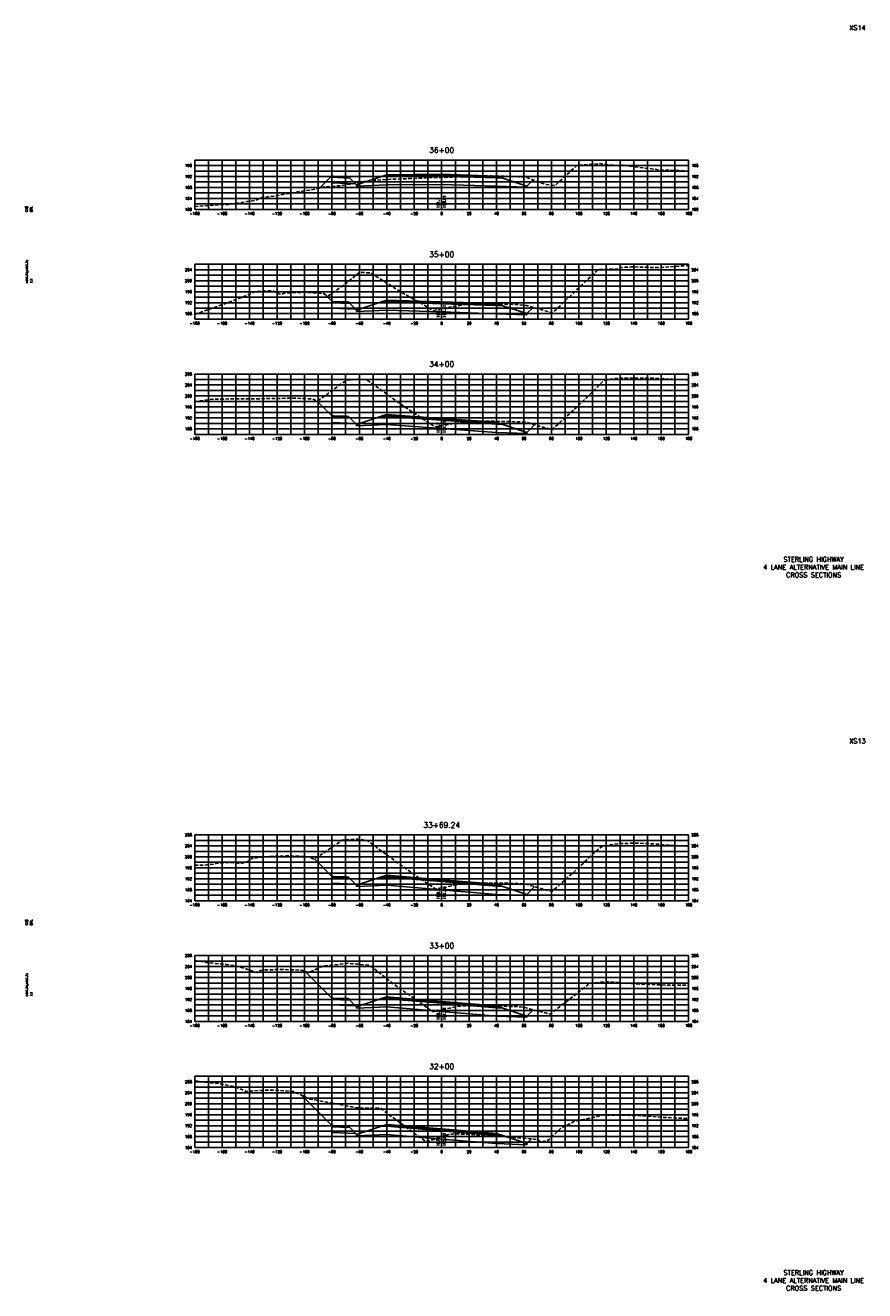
# Model space of a CAD drawing. Extents: x 37 to 9410, y 16 to 8218.
# Tile 37 of 110: x 37 to 648, y 6256 to 7178. Entities that reach past the tile are written whole.
import ezdxf
from ezdxf.enums import TextEntityAlignment as Align

# ---------------------------------------------------------------- set-up
doc = ezdxf.new("R2010")
doc.units = 0
doc.header["$LTSCALE"] = 20
doc.header["$MEASUREMENT"] = 0
doc.linetypes.add('HIDDEN_050%', pattern=[0.1875, 0.125, -0.0625])
for name, color, linetype in [('S-AT-TXT175', 6, 'Continuous'), ('S-AT-TXT80', 1, 'Continuous'), ('XDATUM', 3, 'Continuous'), ('XEG', 1, 'HIDDEN_050%'), ('XFG', 2, 'Continuous'), ('XGRID', 251, 'Continuous'), ('XGRIDT', 2, 'Continuous'), ('XREF-BORDER', 7, 'Continuous')]:
    doc.layers.add(name, color=color, linetype=linetype)
doc.styles.add('L100', font='simplex.shx', dxfattribs={"height": 2})
doc.styles.add('L175', font='ROMANSM.shx', dxfattribs={"height": 3.5})
doc.styles.add('L80', font='ROMANSM.shx', dxfattribs={"height": 1.6})

# ---------------------------------------------------------------- blocks, each defined once
blk = doc.blocks.new('03025_00_att1')
at = {"layer": 'S-AT-TXT175', "style": 'L175'}
for tag, p in [('NUM', (32.402, 20.822)), ('LINE1', (30.64, 1.444)), ('LINE2', (30.64, 1.161)), ('LINE3', (30.64, 0.877))]:
    blk.add_attdef(tag, text='', height=0.175, dxfattribs=at).set_placement(p, align=Align.CENTER)
at = {"layer": 'S-AT-TXT80', "style": 'L80'}
for tag, p in [('DESIGNED', (2.094, 14.201)), ('CHECKED', (2.265, 14.201)), ('DRAFTED', (2.436, 14.201)), ('PCTB', (2.094, 11.605)), ('PSCALE', (2.265, 11.605)), ('PVIEW', (2.436, 11.605))]:
    blk.add_attdef(tag, p, '', height=0.08, rotation=90, dxfattribs=at)

msp = doc.modelspace()

# ---------------------------------------------------------------- linework, layer by layer
at = {"layer": 'XDATUM', "flags": 128}
for points in [[(251.29, 7059.68), (260, 7068.4), (260, 7063.4), (277.21, 7062.71), (278, 7061.92), (278, 7061.03), (300, 7061.91), (340, 7062.27), (380, 7060.99), (402, 7060.11), (402, 7061), (406.57, 7065.57)], [(254.99, 6982.01), (260, 6977), (260, 6972), (277.21, 6971.31), (278, 6970.52), (278, 6969.63), (300, 6970.51), (340, 6969.27), (380, 6967.99), (402, 6967.11), (402, 6968), (406.57, 6972.57)], [(249.05, 6904.55), (260, 6893.6), (260, 6888.6), (277.21, 6887.91), (278, 6887.12), (278, 6886.23), (300, 6887.11), (340, 6884.27), (380, 6881.44), (402, 6880.56), (402, 6881.44), (407.59, 6887.04)], [(247.34, 6570.44), (260, 6557.78), (260, 6552.78), (277.21, 6552.09), (278, 6551.3), (278, 6550.41), (300, 6551.29), (340, 6547.97), (380, 6544.64), (402, 6543.76), (402, 6544.64), (407.64, 6550.29)], [(240.82, 6488.27), (260, 6469.09), (260, 6464.09), (277.21, 6463.4), (278, 6462.61), (278, 6461.72), (300, 6462.6), (340, 6459.27), (380, 6455.94), (402, 6455.06), (402, 6455.95), (406.6, 6460.55)], [(237.8, 6398.28), (260, 6376.08), (260, 6371.08), (277.21, 6370.4), (278, 6369.6), (278, 6368.72), (300, 6369.6), (340, 6366.27), (380, 6362.94), (402, 6362.06), (402, 6362.95), (405.49, 6366.44)]]:
    msp.add_lwpolyline(points, dxfattribs=at)
at = {"layer": 'XEG', "flags": 128}
for points in [[(160, 7046.12), (185.2, 7047.72), (204.49, 7050.66), (207.05, 7051.93), (208.95, 7052.68), (217.44, 7053.69), (226.76, 7055.27), (237.7, 7057.16), (248.12, 7058.77), (253.06, 7060.2), (267.51, 7061.4), (277.74, 7063.34), (288.81, 7065.2), (304.98, 7066.1), (308.06, 7066.14), (316.53, 7066.5), (326.36, 7066.86), (327.51, 7066.98), (328.51, 7067.13), (340, 7067.35), (342.97, 7067.41), (349.47, 7067.58), (356.65, 7067.75), (362.46, 7067.95), (364.33, 7068.02), (373.23, 7068.29), (376.45, 7068.4), (387.27, 7068.12), (388.6, 7068.1), (393.19, 7067.95), (396.33, 7067.83), (398.66, 7067.7), (402.11, 7067.24), (403.21, 7066.87), (411.75, 7063.56), (415.92, 7062.13), (422.01, 7061.42), (422.6, 7061.37), (437.05, 7074.65), (438.88, 7076.26), (449.05, 7076.89), (455.84, 7077.39), (457.49, 7077.1), (470.41, 7075.46), (471.06, 7076.32), (499.42, 7072.78), (513.48, 7072.24), (520, 7071.89)], [(160, 6967.46), (173.29, 6972.19), (187.82, 6977.31), (189.41, 6978.02), (191.68, 6978.76), (203.69, 6983.93), (205.96, 6984.07), (216.31, 6984.8), (219.55, 6983.34), (221.7, 6982.27), (223.3, 6982.42), (224.26, 6982.52), (225.14, 6983.04), (225.7, 6983.2), (231.11, 6983.25), (239.38, 6983.62), (245.53, 6983.14), (253.8, 6982.63), (254.43, 6982.34), (255.5, 6981.71), (256.4, 6981.42), (257.54, 6981.06), (269.87, 6989.71), (279.97, 6998.11), (288.24, 6997.66), (288.31, 6997.67), (288.33, 6997.67), (288.41, 6997.62), (309.45, 6984.32), (309.5, 6984.29), (334.04, 6970.32), (340, 6971.48), (350.11, 6973.45), (351.02, 6973.64), (351.38, 6973.69), (356.56, 6974.59), (357, 6974.62), (363.7, 6974.97), (364.48, 6974.99), (376.33, 6975.3), (377.28, 6975.27), (388.35, 6974.97), (389, 6974.94), (396.43, 6974.59), (396.84, 6974.57), (400.9, 6974.17), (419.76, 6968.87), (420.81, 6968.59), (436.29, 6983.25), (437.98, 6985.01), (452.31, 6998.51), (453.85, 7000.07), (468.55, 7000.64), (469.94, 7001), (470.14, 7001.61), (478.46, 7002.1), (497.65, 7001.61), (520, 7003.15)], [(160, 6903.93), (173.14, 6905.72), (187.65, 6905.81), (190.25, 6905.82), (200, 6905.93), (202.15, 6905.94), (205.49, 6905.98), (218.01, 6906.14), (222.5, 6906.24), (231.45, 6906.49), (234.58, 6906.34), (245.65, 6905.89), (245.99, 6905.7), (247.32, 6905.07), (247.69, 6904.91), (249.57, 6904.41), (253.42, 6907.04), (270.72, 6919.55), (273.29, 6919.76), (279.15, 6920.17), (282.59, 6920.01), (284.71, 6919.83), (285.33, 6919.86), (288.05, 6917.98), (309.53, 6902.47), (333.46, 6886.49), (335.12, 6885.44), (335.97, 6885.63), (340, 6886.34), (350.58, 6888.2), (356.17, 6889.17), (356.68, 6889.24), (363.07, 6889.34), (363.62, 6889.37), (375.47, 6889.6), (376.29, 6889.62), (377.06, 6889.6), (387.98, 6889.3), (395.78, 6889.23), (396.29, 6889.22), (400.61, 6888.94), (400.88, 6888.92), (402.18, 6888.57), (420.52, 6883.37), (422.08, 6884.99), (439.82, 6901.07), (442.49, 6903.79), (458.1, 6919.11), (460.67, 6919.83), (461.41, 6919.94), (468.31, 6921), (481.29, 6921.01), (494.3, 6921.04), (508.1, 6920.13), (520, 6919.7)], [(160, 6565.85), (166.11, 6565.89), (173.95, 6566.75), (175.57, 6567.24), (179.02, 6567.73), (187.4, 6567.82), (193.43, 6567.09), (195.8, 6567.73), (198.09, 6568.13), (201.35, 6570.71), (203.92, 6571.11), (207.52, 6571.68), (208.69, 6571.81), (210.14, 6571.75), (210.55, 6572.05), (215.55, 6572.37), (224.75, 6572.59), (229.5, 6572.76), (230.91, 6572.68), (243.35, 6572.11), (243.55, 6571.97), (245.14, 6571.08), (245.36, 6571.04), (247.11, 6570.29), (248.89, 6571.42), (267.58, 6584.17), (268.63, 6584.32), (277.95, 6585.02), (280.31, 6584.69), (285.82, 6583.88), (292.56, 6578.9), (305.33, 6569.64), (322.93, 6557.08), (335.57, 6548.6), (340, 6549.38), (343.28, 6549.97), (350.48, 6551.55), (353.54, 6552.1), (356.59, 6552.63), (360.27, 6552.7), (363.74, 6552.75), (374.56, 6552.9), (375.78, 6552.92), (376.99, 6552.89), (388.04, 6552.69), (392.04, 6552.66), (396.26, 6552.57), (398.44, 6552.43), (401, 6552.17), (410.46, 6549.49), (420.43, 6546.7), (430.85, 6555.98), (439.74, 6564.02), (449.58, 6573.6), (456.68, 6579.47), (463.06, 6580.75), (468.61, 6581.6), (483.14, 6582.03), (490.09, 6581.68), (520, 6579.7)], [(160, 6496.46), (170.23, 6494.72), (183.69, 6493.42), (188.3, 6492.85), (195.88, 6490.9), (198.11, 6490.19), (205.01, 6487.57), (205.21, 6487.48), (207.57, 6488.78), (207.9, 6489.05), (207.95, 6489.06), (210.35, 6489.54), (210.41, 6489.54), (210.64, 6489.55), (224.68, 6489.91), (237.71, 6489.32), (238.73, 6489.24), (240.33, 6488.5), (240.43, 6488.39), (240.58, 6488.35), (242.65, 6487.66), (242.95, 6487.69), (253.81, 6492.4), (255.43, 6492.46), (271.64, 6494.5), (271.75, 6494.49), (287.75, 6492.86), (301.14, 6482.22), (304.8, 6479.48), (313.35, 6473.39), (333.39, 6459.06), (340, 6460.47), (346.02, 6461.76), (349.72, 6462.57), (351.32, 6462.86), (355.47, 6463.46), (360.94, 6463.47), (362.92, 6463.5), (371.95, 6463.38), (375.26, 6463.45), (378.41, 6463.37), (387.22, 6463.09), (392.97, 6462.82), (395.22, 6462.78), (399.21, 6462.36), (400.57, 6462.22), (406.14, 6460.67), (419.12, 6457.42), (443.95, 6476.57), (447.68, 6479.68), (449.77, 6479.91), (460.37, 6481.09), (460.47, 6481.1), (460.48, 6481.1), (460.5, 6481.1), (460.72, 6481.08), (477.52, 6479.57), (507.01, 6478.38), (511.05, 6478.53), (520, 6478.27)], [(160, 6408.65), (174.53, 6406.98), (176.46, 6406.96), (188.63, 6404.65), (190.55, 6403.94), (192.65, 6402.95), (197.77, 6400.77), (198.29, 6400.98), (200.99, 6401.15), (201.31, 6401.24), (203.54, 6401.48), (215.16, 6401.93), (217.87, 6402), (229.48, 6401.17), (232.07, 6401), (233.71, 6400.01), (234.01, 6399.78), (235.87, 6399.26), (243.23, 6395.53), (247.77, 6394.81), (278.61, 6388.99), (284.43, 6388.73), (295.61, 6388.87), (302.06, 6383.47), (307.61, 6379.8), (315.67, 6373.66), (328.66, 6364.38), (336.73, 6366.76), (340, 6367.84), (345.04, 6369.5), (347.95, 6369.9), (350.61, 6370.13), (354.29, 6369.88), (358.23, 6369.8), (364.06, 6369.4), (370.35, 6369.13), (376.11, 6368.69), (382.52, 6368.25), (388.22, 6367.79), (389.78, 6367.58), (395.73, 6367.1), (396.77, 6367.04), (398.97, 6366.92), (405.42, 6366.44), (407.68, 6366.28), (410.15, 6365.51), (410.68, 6365.27), (411.2, 6364.67), (413.78, 6364.22), (414.68, 6364.78), (416.58, 6364.33), (416.81, 6364.65), (424.26, 6371.64), (424.96, 6372.35), (426.72, 6374.03), (437.27, 6379.44), (450.52, 6381.98), (453.17, 6382.76), (458.31, 6383.8), (474.36, 6383.61), (481.97, 6383.36), (501.89, 6382.07), (520, 6381.14)]]:
    msp.add_lwpolyline(points, dxfattribs=at)
at = {"layer": 'XFG', "flags": 128}
for points in [[(260, 7068.4), (260, 7068.4), (251.29, 7059.68)], [(260, 7068.4), (260, 7067.4), (273.04, 7066.87), (272, 7067.92), (271, 7067.96), (271, 7067.62), (261, 7068.02), (261, 7068.36), (260, 7068.4)], [(260, 7067.4), (260, 7063.4), (277.21, 7062.71), (273.04, 7066.87), (260, 7067.4)], [(261, 7068.36), (261, 7068.02), (271, 7067.62), (271, 7067.96), (261, 7068.36)], [(340, 7068.27), (300, 7067.91), (295.43, 7067.73), (278, 7061.92), (278, 7061.03), (300, 7061.91), (340, 7062.27)], [(340, 7068.61), (300, 7068.25), (300, 7069.25), (295.43, 7067.73), (300, 7067.91), (340, 7068.27)], [(340, 7069.61), (300, 7069.25), (300, 7068.91), (340, 7069.27)], [(340, 7069.27), (300, 7068.91), (300, 7068.25), (340, 7068.61)], [(340, 7069.61), (380, 7068.33), (380, 7067.99), (340, 7069.27)], [(340, 7069.27), (380, 7067.99), (380, 7067.33), (340, 7068.61)], [(340, 7068.61), (380, 7067.33), (380, 7068.33), (384.57, 7066.81), (380, 7066.99), (340, 7068.27)], [(340, 7068.27), (380, 7066.99), (384.57, 7066.81), (402, 7061), (402, 7060.11), (380, 7060.99), (340, 7062.27)], [(278, 7061.92), (277.21, 7062.71)], [(402, 7061), (402, 7061), (406.57, 7065.57)], [(260, 6977), (260, 6977), (254.99, 6982.01)], [(260, 6977), (260, 6976), (273.04, 6975.47), (272, 6976.52), (271, 6976.56), (271, 6976.22), (261, 6976.62), (261, 6976.96), (260, 6977)], [(260, 6976), (260, 6972), (277.21, 6971.31), (273.04, 6975.47), (260, 6976)], [(261, 6976.96), (261, 6976.62), (271, 6976.22), (271, 6976.56), (261, 6976.96)], [(340, 6975.27), (300, 6976.51), (295.43, 6976.33), (278, 6970.52), (278, 6969.63), (300, 6970.51), (340, 6969.27)], [(340, 6975.61), (300, 6976.85), (300, 6977.85), (295.43, 6976.33), (300, 6976.51), (340, 6975.27)], [(340, 6976.61), (300, 6977.85), (300, 6977.51), (340, 6976.27)], [(340, 6976.27), (300, 6977.51), (300, 6976.85), (340, 6975.61)], [(340, 6976.61), (380, 6975.33), (380, 6974.99), (340, 6976.27)], [(340, 6976.27), (380, 6974.99), (380, 6974.33), (340, 6975.61)], [(340, 6975.61), (380, 6974.33), (380, 6975.33), (384.57, 6973.81), (380, 6973.99), (340, 6975.27)], [(340, 6975.27), (380, 6973.99), (384.57, 6973.81), (402, 6968), (402, 6967.11), (380, 6967.99), (340, 6969.27)], [(278, 6970.52), (277.21, 6971.31)], [(402, 6968), (402, 6968), (406.57, 6972.57)], [(260, 6893.6), (260, 6893.6), (249.05, 6904.55)], [(260, 6893.6), (260, 6892.6), (273.04, 6892.07), (272, 6893.12), (271, 6893.16), (271, 6892.82), (261, 6893.22), (261, 6893.56), (260, 6893.6)], [(260, 6892.6), (260, 6888.6), (277.21, 6887.91), (273.04, 6892.07), (260, 6892.6)], [(261, 6893.56), (261, 6893.22), (271, 6892.82), (271, 6893.16), (261, 6893.56)], [(340, 6890.27), (300, 6893.11), (295.43, 6892.93), (278, 6887.12), (278, 6886.23), (300, 6887.11), (340, 6884.27)], [(340, 6890.61), (300, 6893.45), (300, 6894.45), (295.43, 6892.93), (300, 6893.11), (340, 6890.27)], [(340, 6891.61), (300, 6894.45), (300, 6894.11), (340, 6891.27)], [(340, 6891.27), (300, 6894.11), (300, 6893.45), (340, 6890.61)], [(340, 6891.61), (380, 6888.78), (380, 6888.44), (340, 6891.27)], [(340, 6891.27), (380, 6888.44), (380, 6887.78), (340, 6890.61)], [(278, 6887.12), (277.21, 6887.91)], [(340, 6890.61), (380, 6887.78), (380, 6888.78), (384.57, 6887.25), (380, 6887.44), (340, 6890.27)], [(340, 6890.27), (380, 6887.44), (384.57, 6887.25), (402, 6881.44), (402, 6880.56), (380, 6881.44), (340, 6884.27)], [(402, 6881.44), (402, 6881.44), (407.59, 6887.04)], [(260, 6557.78), (260, 6557.78), (247.34, 6570.44)], [(260, 6557.78), (260, 6556.78), (273.04, 6556.26), (272, 6557.3), (271, 6557.34), (271, 6557), (261, 6557.4), (261, 6557.74), (260, 6557.78)], [(260, 6556.78), (260, 6552.78), (277.21, 6552.09), (273.04, 6556.26), (260, 6556.78)], [(261, 6557.74), (261, 6557.4), (271, 6557), (271, 6557.34), (261, 6557.74)], [(278, 6551.3), (277.21, 6552.09)], [(340, 6553.97), (300, 6557.29), (295.43, 6557.11), (278, 6551.3), (278, 6550.41), (300, 6551.29), (340, 6547.97)], [(340, 6554.31), (300, 6557.63), (300, 6558.63), (295.43, 6557.11), (300, 6557.29), (340, 6553.97)], [(340, 6555.31), (300, 6558.63), (300, 6558.29), (340, 6554.97)], [(340, 6554.97), (300, 6558.29), (300, 6557.63), (340, 6554.31)], [(340, 6555.31), (380, 6551.98), (380, 6551.64), (340, 6554.97)], [(340, 6554.97), (380, 6551.64), (380, 6550.98), (340, 6554.31)], [(340, 6554.31), (380, 6550.98), (380, 6551.98), (384.57, 6550.45), (380, 6550.64), (340, 6553.97)], [(340, 6553.97), (380, 6550.64), (384.57, 6550.45), (402, 6544.64), (402, 6543.76), (380, 6544.64), (340, 6547.97)], [(402, 6544.64), (402, 6544.64), (407.64, 6550.29)], [(260, 6469.09), (260, 6469.09), (240.82, 6488.27)], [(260, 6469.09), (260, 6468.09), (273.04, 6467.57), (272, 6468.61), (271, 6468.65), (271, 6468.31), (261, 6468.71), (261, 6469.05), (260, 6469.09)], [(260, 6468.09), (260, 6464.09), (277.21, 6463.4), (273.04, 6467.57), (260, 6468.09)], [(261, 6469.05), (261, 6468.71), (271, 6468.31), (271, 6468.65), (261, 6469.05)], [(340, 6465.27), (300, 6468.6), (295.43, 6468.42), (278, 6462.61), (278, 6461.72), (300, 6462.6), (340, 6459.27)], [(340, 6465.61), (300, 6468.94), (300, 6469.94), (295.43, 6468.42), (300, 6468.6), (340, 6465.27)], [(340, 6466.61), (300, 6469.94), (300, 6469.6), (340, 6466.27)], [(340, 6466.27), (300, 6469.6), (300, 6468.94), (340, 6465.61)], [(278, 6462.61), (277.21, 6463.4)], [(340, 6466.61), (380, 6463.28), (380, 6462.94), (340, 6466.27)], [(340, 6466.27), (380, 6462.94), (380, 6462.28), (340, 6465.61)], [(340, 6465.61), (380, 6462.28), (380, 6463.28), (384.57, 6461.76), (380, 6461.94), (340, 6465.27)], [(340, 6465.27), (380, 6461.94), (384.57, 6461.76), (402, 6455.95), (402, 6455.06), (380, 6455.94), (340, 6459.27)], [(402, 6455.95), (402, 6455.95), (406.6, 6460.55)], [(260, 6376.08), (260, 6376.08), (237.8, 6398.28)], [(260, 6376.08), (260, 6375.08), (273.04, 6374.56), (272, 6375.6), (271, 6375.64), (271, 6375.3), (261, 6375.7), (261, 6376.04), (260, 6376.08)], [(260, 6375.08), (260, 6371.08), (277.21, 6370.4), (273.04, 6374.56), (260, 6375.08)], [(261, 6376.04), (261, 6375.7), (271, 6375.3), (271, 6375.64), (261, 6376.04)], [(340, 6372.27), (300, 6375.6), (295.43, 6375.41), (278, 6369.6), (278, 6368.72), (300, 6369.6), (340, 6366.27)], [(340, 6372.61), (300, 6375.94), (300, 6376.94), (295.43, 6375.41), (300, 6375.6), (340, 6372.27)], [(340, 6373.61), (300, 6376.94), (300, 6376.6), (340, 6373.27)], [(340, 6373.27), (300, 6376.6), (300, 6375.94), (340, 6372.61)], [(278, 6369.6), (277.21, 6370.4)], [(340, 6373.61), (380, 6370.28), (380, 6369.94), (340, 6373.27)], [(340, 6373.27), (380, 6369.94), (380, 6369.28), (340, 6372.61)], [(340, 6372.61), (380, 6369.28), (380, 6370.28), (384.57, 6368.76), (380, 6368.94), (340, 6372.27)], [(340, 6372.27), (380, 6368.94), (384.57, 6368.76), (402, 6362.95), (402, 6362.06), (380, 6362.94), (340, 6366.27)], [(402, 6362.95), (402, 6362.95), (405.49, 6366.44)]]:
    msp.add_lwpolyline(points, dxfattribs=at)
at = {"layer": 'XGRID'}
for p, q in [((160, 7044), (160, 7080)), ((160, 7080), (520, 7080)), ((160, 7076), (520, 7076)), ((170, 7044), (170, 7080)), ((180, 7044), (180, 7080)), ((190, 7044), (190, 7080)), ((200, 7044), (200, 7080)), ((210, 7044), (210, 7080)), ((220, 7044), (220, 7080)), ((230, 7044), (230, 7080)), ((240, 7044), (240, 7080)), ((250, 7044), (250, 7080)), ((260, 7044), (260, 7080)), ((270, 7044), (270, 7080)), ((280, 7044), (280, 7080)), ((290, 7044), (290, 7080)), ((300, 7044), (300, 7080)), ((310, 7044), (310, 7080)), ((320, 7044), (320, 7080)), ((330, 7044), (330, 7080)), ((340, 7044), (340, 7080)), ((350, 7044), (350, 7080)), ((360, 7044), (360, 7080)), ((370, 7044), (370, 7080)), ((380, 7044), (380, 7080)), ((390, 7044), (390, 7080)), ((400, 7044), (400, 7080)), ((410, 7044), (410, 7080)), ((420, 7044), (420, 7080)), ((430, 7044), (430, 7080)), ((440, 7044), (440, 7080)), ((450, 7044), (450, 7080)), ((460, 7044), (460, 7080)), ((470, 7044), (470, 7080)), ((480, 7044), (480, 7080)), ((490, 7044), (490, 7080)), ((500, 7044), (500, 7080)), ((510, 7044), (510, 7080)), ((520, 7044), (520, 7080)), ((160, 7072), (520, 7072)), ((160, 7068), (520, 7068)), ((160, 7064), (520, 7064)), ((160, 7060), (520, 7060)), ((160, 7056), (520, 7056)), ((160, 7052), (520, 7052)), ((160, 7048), (520, 7048)), ((160, 7044), (520, 7044)), ((160, 6964), (160, 7004)), ((160, 7004), (520, 7004)), ((170, 6964), (170, 7004)), ((180, 6964), (180, 7004)), ((190, 6964), (190, 7004)), ((200, 6964), (200, 7004)), ((210, 6964), (210, 7004)), ((220, 6964), (220, 7004)), ((230, 6964), (230, 7004)), ((240, 6964), (240, 7004)), ((250, 6964), (250, 7004)), ((260, 6964), (260, 7004)), ((270, 6964), (270, 7004)), ((280, 6964), (280, 7004)), ((290, 6964), (290, 7004)), ((300, 6964), (300, 7004)), ((310, 6964), (310, 7004)), ((320, 6964), (320, 7004)), ((330, 6964), (330, 7004)), ((340, 6964), (340, 7004)), ((350, 6964), (350, 7004)), ((360, 6964), (360, 7004)), ((370, 6964), (370, 7004)), ((380, 6964), (380, 7004)), ((390, 6964), (390, 7004)), ((400, 6964), (400, 7004)), ((410, 6964), (410, 7004)), ((420, 6964), (420, 7004)), ((430, 6964), (430, 7004)), ((440, 6964), (440, 7004)), ((450, 6964), (450, 7004)), ((460, 6964), (460, 7004)), ((470, 6964), (470, 7004)), ((480, 6964), (480, 7004)), ((490, 6964), (490, 7004)), ((500, 6964), (500, 7004)), ((510, 6964), (510, 7004)), ((520, 6964), (520, 7004)), ((160, 7000), (520, 7000)), ((160, 6996), (520, 6996)), ((160, 6992), (520, 6992)), ((160, 6988), (520, 6988)), ((160, 6984), (520, 6984)), ((160, 6980), (520, 6980)), ((160, 6976), (520, 6976)), ((160, 6972), (520, 6972)), ((160, 6968), (520, 6968)), ((160, 6964), (520, 6964)), ((160, 6880), (160, 6924)), ((160, 6924), (520, 6924)), ((160, 6920), (520, 6920)), ((170, 6880), (170, 6924)), ((180, 6880), (180, 6924)), ((190, 6880), (190, 6924)), ((200, 6880), (200, 6924)), ((210, 6880), (210, 6924)), ((220, 6880), (220, 6924)), ((230, 6880), (230, 6924)), ((240, 6880), (240, 6924)), ((250, 6880), (250, 6924)), ((260, 6880), (260, 6924)), ((270, 6880), (270, 6924)), ((280, 6880), (280, 6924)), ((290, 6880), (290, 6924)), ((300, 6880), (300, 6924)), ((310, 6880), (310, 6924)), ((320, 6880), (320, 6924)), ((330, 6880), (330, 6924)), ((340, 6880), (340, 6924)), ((350, 6880), (350, 6924)), ((360, 6880), (360, 6924)), ((370, 6880), (370, 6924)), ((380, 6880), (380, 6924)), ((390, 6880), (390, 6924)), ((400, 6880), (400, 6924)), ((410, 6880), (410, 6924)), ((420, 6880), (420, 6924)), ((430, 6880), (430, 6924)), ((440, 6880), (440, 6924)), ((450, 6880), (450, 6924)), ((460, 6880), (460, 6924)), ((470, 6880), (470, 6924)), ((480, 6880), (480, 6924)), ((490, 6880), (490, 6924)), ((500, 6880), (500, 6924)), ((510, 6880), (510, 6924)), ((520, 6880), (520, 6924)), ((160, 6916), (520, 6916)), ((160, 6912), (520, 6912)), ((160, 6908), (520, 6908)), ((160, 6904), (520, 6904)), ((160, 6900), (520, 6900)), ((160, 6896), (520, 6896)), ((160, 6892), (520, 6892)), ((160, 6888), (520, 6888)), ((160, 6884), (520, 6884)), ((160, 6880), (520, 6880)), ((160, 6540), (160, 6588)), ((160, 6588), (520, 6588)), ((170, 6540), (170, 6588)), ((180, 6540), (180, 6588)), ((190, 6540), (190, 6588)), ((200, 6540), (200, 6588)), ((210, 6540), (210, 6588)), ((220, 6540), (220, 6588)), ((230, 6540), (230, 6588)), ((240, 6540), (240, 6588)), ((250, 6540), (250, 6588)), ((260, 6540), (260, 6588)), ((270, 6540), (270, 6588)), ((280, 6540), (280, 6588)), ((290, 6540), (290, 6588)), ((300, 6540), (300, 6588)), ((310, 6540), (310, 6588)), ((320, 6540), (320, 6588)), ((330, 6540), (330, 6588)), ((340, 6540), (340, 6588)), ((350, 6540), (350, 6588)), ((360, 6540), (360, 6588)), ((370, 6540), (370, 6588)), ((380, 6540), (380, 6588)), ((390, 6540), (390, 6588)), ((400, 6540), (400, 6588)), ((410, 6540), (410, 6588)), ((420, 6540), (420, 6588)), ((430, 6540), (430, 6588)), ((440, 6540), (440, 6588)), ((450, 6540), (450, 6588)), ((460, 6540), (460, 6588)), ((470, 6540), (470, 6588)), ((480, 6540), (480, 6588)), ((490, 6540), (490, 6588)), ((500, 6540), (500, 6588)), ((510, 6540), (510, 6588)), ((520, 6540), (520, 6588)), ((160, 6584), (520, 6584)), ((160, 6580), (520, 6580)), ((160, 6576), (520, 6576)), ((160, 6572), (520, 6572)), ((160, 6568), (520, 6568)), ((160, 6564), (520, 6564)), ((160, 6560), (520, 6560)), ((160, 6556), (520, 6556)), ((160, 6552), (520, 6552)), ((160, 6548), (520, 6548)), ((160, 6544), (520, 6544)), ((160, 6540), (520, 6540)), ((160, 6452), (160, 6500)), ((160, 6500), (520, 6500)), ((160, 6496), (520, 6496)), ((170, 6452), (170, 6500)), ((180, 6452), (180, 6500)), ((190, 6452), (190, 6500)), ((200, 6452), (200, 6500)), ((210, 6452), (210, 6500)), ((220, 6452), (220, 6500)), ((230, 6452), (230, 6500)), ((240, 6452), (240, 6500)), ((250, 6452), (250, 6500)), ((260, 6452), (260, 6500)), ((270, 6452), (270, 6500)), ((280, 6452), (280, 6500)), ((290, 6452), (290, 6500)), ((300, 6452), (300, 6500)), ((310, 6452), (310, 6500)), ((320, 6452), (320, 6500)), ((330, 6452), (330, 6500)), ((340, 6452), (340, 6500)), ((350, 6452), (350, 6500)), ((360, 6452), (360, 6500)), ((370, 6452), (370, 6500)), ((380, 6452), (380, 6500)), ((390, 6452), (390, 6500)), ((400, 6452), (400, 6500)), ((410, 6452), (410, 6500)), ((420, 6452), (420, 6500)), ((430, 6452), (430, 6500)), ((440, 6452), (440, 6500)), ((450, 6452), (450, 6500)), ((460, 6452), (460, 6500)), ((470, 6452), (470, 6500)), ((480, 6452), (480, 6500)), ((490, 6452), (490, 6500)), ((500, 6452), (500, 6500)), ((510, 6452), (510, 6500)), ((520, 6452), (520, 6500)), ((160, 6492), (520, 6492)), ((160, 6488), (520, 6488)), ((160, 6484), (520, 6484)), ((160, 6480), (520, 6480)), ((160, 6476), (520, 6476)), ((160, 6472), (520, 6472)), ((160, 6468), (520, 6468)), ((160, 6464), (520, 6464)), ((160, 6460), (520, 6460)), ((160, 6456), (520, 6456)), ((160, 6452), (520, 6452)), ((160, 6360), (160, 6412)), ((160, 6412), (520, 6412)), ((170, 6360), (170, 6412)), ((180, 6360), (180, 6412)), ((190, 6360), (190, 6412)), ((200, 6360), (200, 6412)), ((210, 6360), (210, 6412)), ((220, 6360), (220, 6412)), ((230, 6360), (230, 6412)), ((240, 6360), (240, 6412)), ((250, 6360), (250, 6412)), ((260, 6360), (260, 6412)), ((270, 6360), (270, 6412)), ((280, 6360), (280, 6412)), ((290, 6360), (290, 6412)), ((300, 6360), (300, 6412)), ((310, 6360), (310, 6412)), ((320, 6360), (320, 6412)), ((330, 6360), (330, 6412)), ((340, 6360), (340, 6412)), ((350, 6360), (350, 6412)), ((360, 6360), (360, 6412)), ((370, 6360), (370, 6412)), ((380, 6360), (380, 6412)), ((390, 6360), (390, 6412)), ((400, 6360), (400, 6412)), ((410, 6360), (410, 6412)), ((420, 6360), (420, 6412)), ((430, 6360), (430, 6412)), ((440, 6360), (440, 6412)), ((450, 6360), (450, 6412)), ((460, 6360), (460, 6412)), ((470, 6360), (470, 6412)), ((480, 6360), (480, 6412)), ((490, 6360), (490, 6412)), ((500, 6360), (500, 6412)), ((510, 6360), (510, 6412)), ((520, 6360), (520, 6412)), ((160, 6408), (520, 6408)), ((160, 6404), (520, 6404)), ((160, 6400), (520, 6400)), ((160, 6396), (520, 6396)), ((160, 6392), (520, 6392)), ((160, 6388), (520, 6388)), ((160, 6384), (520, 6384)), ((160, 6380), (520, 6380)), ((160, 6376), (520, 6376)), ((160, 6372), (520, 6372)), ((160, 6368), (520, 6368)), ((160, 6364), (520, 6364)), ((160, 6360), (520, 6360))]:
    msp.add_line(p, q, dxfattribs=at)

# ---------------------------------------------------------------- block references
at = {"layer": 'XREF-BORDER'}
ref = msp.add_blockref('03025_00_att1', (-3.55, 6758.23), dxfattribs=dict(at, xscale=20, yscale=20, zscale=20))
ref.add_attrib('LINE1', 'STERLING HIGHWAY', dxfattribs={"layer": 'S-AT-TXT175', "height": 3.5, "style": 'L175'}).set_placement((611.07, 6787.1), align=Align.CENTER)
ref.add_attrib('LINE2', '4 LANE ALTERNATIVE MAIN LINE', dxfattribs={"layer": 'S-AT-TXT175', "height": 3.5, "style": 'L175'}).set_placement((611.07, 6781.44), align=Align.CENTER)
ref.add_attrib('LINE3', 'CROSS SECTIONS', dxfattribs={"layer": 'S-AT-TXT175', "height": 3.5, "style": 'L175'}).set_placement((611.07, 6775.77), align=Align.CENTER)
ref.add_attrib('NUM', 'XS14', dxfattribs={"layer": 'S-AT-TXT175', "height": 3.5, "style": 'L175'}).set_placement((643, 7174.66), align=Align.CENTER)
ref.add_attrib('DESIGNED', 'CAB', (38.34, 7042.25), dxfattribs={"layer": 'S-AT-TXT80', "height": 1.6, "rotation": 90, "style": 'L80'})
ref.add_attrib('CHECKED', 'DRL', (41.75, 7042.25), dxfattribs={"layer": 'S-AT-TXT80', "height": 1.6, "rotation": 90, "style": 'L80'})
ref.add_attrib('PCTB', 'adot_hs,adot_fs', (38.34, 6990.32), dxfattribs={"layer": 'S-AT-TXT80', "height": 1.6, "rotation": 90, "style": 'L80'})
ref.add_attrib('PSCALE', '1:1', (41.75, 6990.32), dxfattribs={"layer": 'S-AT-TXT80', "height": 1.6, "rotation": 90, "style": 'L80'})
ref = msp.add_blockref('03025_00_att1', (-3.55, 6238.23), dxfattribs=dict(at, xscale=20, yscale=20, zscale=20))
ref.add_attrib('LINE1', 'STERLING HIGHWAY', dxfattribs={"layer": 'S-AT-TXT175', "height": 3.5, "style": 'L175'}).set_placement((611.07, 6267.1), align=Align.CENTER)
ref.add_attrib('LINE2', '4 LANE ALTERNATIVE MAIN LINE', dxfattribs={"layer": 'S-AT-TXT175', "height": 3.5, "style": 'L175'}).set_placement((611.07, 6261.44), align=Align.CENTER)
ref.add_attrib('LINE3', 'CROSS SECTIONS', dxfattribs={"layer": 'S-AT-TXT175', "height": 3.5, "style": 'L175'}).set_placement((611.07, 6255.77), align=Align.CENTER)
ref.add_attrib('NUM', 'XS13', dxfattribs={"layer": 'S-AT-TXT175', "height": 3.5, "style": 'L175'}).set_placement((643, 6654.66), align=Align.CENTER)
ref.add_attrib('DESIGNED', 'CAB', (38.34, 6522.25), dxfattribs={"layer": 'S-AT-TXT80', "height": 1.6, "rotation": 90, "style": 'L80'})
ref.add_attrib('CHECKED', 'DRL', (41.75, 6522.25), dxfattribs={"layer": 'S-AT-TXT80', "height": 1.6, "rotation": 90, "style": 'L80'})
ref.add_attrib('PCTB', 'adot_hs,adot_fs', (38.34, 6470.32), dxfattribs={"layer": 'S-AT-TXT80', "height": 1.6, "rotation": 90, "style": 'L80'})
ref.add_attrib('PSCALE', '1:1', (41.75, 6470.32), dxfattribs={"layer": 'S-AT-TXT80', "height": 1.6, "rotation": 90, "style": 'L80'})

# ---------------------------------------------------------------- texts
at = {"layer": 'XGRIDT', "style": 'L100'}
for s, p in [('36+00', (340, 7084)), ('35+00', (340, 7008)), ('34+00', (340, 6928)), ('33+69.24', (340, 6592)), ('33+00', (340, 6504)), ('32+00', (340, 6416))]:
    msp.add_text(s, height=4, dxfattribs=at).set_placement(p, align=Align.BOTTOM_CENTER)
for s, p in [('196', (158, 7076)), ('192', (158, 7068)), ('188', (158, 7060)), ('184', (158, 7052)), ('180', (158, 7044)), ('204', (158, 7000)), ('200', (158, 6992)), ('196', (158, 6984)), ('192', (158, 6976)), ('188', (158, 6968)), ('208', (158, 6924)), ('204', (158, 6916)), ('200', (158, 6908)), ('196', (158, 6900)), ('192', (158, 6892)), ('188', (158, 6884)), ('208', (158, 6588)), ('204', (158, 6580)), ('200', (158, 6572)), ('196', (158, 6564)), ('192', (158, 6556)), ('188', (158, 6548)), ('184', (158, 6540)), ('208', (158, 6500)), ('204', (158, 6492)), ('200', (158, 6484)), ('196', (158, 6476)), ('192', (158, 6468)), ('188', (158, 6460)), ('184', (158, 6452)), ('208', (158, 6408)), ('204', (158, 6400)), ('200', (158, 6392)), ('196', (158, 6384)), ('192', (158, 6376)), ('188', (158, 6368)), ('184', (158, 6360))]:
    msp.add_text(s, height=2, dxfattribs=at).set_placement(p, align=Align.MIDDLE_RIGHT)
for s, p in [('196', (522, 7076)), ('192', (522, 7068)), ('188', (522, 7060)), ('184', (522, 7052)), ('180', (522, 7044)), ('204', (522, 7000)), ('200', (522, 6992)), ('196', (522, 6984)), ('192', (522, 6976)), ('188', (522, 6968)), ('208', (522, 6924)), ('204', (522, 6916)), ('200', (522, 6908)), ('196', (522, 6900)), ('192', (522, 6892)), ('188', (522, 6884)), ('208', (522, 6588)), ('204', (522, 6580)), ('200', (522, 6572)), ('196', (522, 6564)), ('192', (522, 6556)), ('188', (522, 6548)), ('184', (522, 6540)), ('208', (522, 6500)), ('204', (522, 6492)), ('200', (522, 6484)), ('196', (522, 6476)), ('192', (522, 6468)), ('188', (522, 6460)), ('184', (522, 6452)), ('208', (522, 6408)), ('204', (522, 6400)), ('200', (522, 6392)), ('196', (522, 6384)), ('192', (522, 6376)), ('188', (522, 6368)), ('184', (522, 6360))]:
    msp.add_text(s, height=2, dxfattribs=at).set_placement(p, align=Align.MIDDLE_LEFT)
for s, p in [('191.7', (339, 7045)), ('189.7', (339, 6965)), ('189.2', (339, 6881)), ('188.7', (339, 6541)), ('188.2', (339, 6453)), ('187.9', (339, 6361))]:
    msp.add_text(s, height=2, rotation=90, dxfattribs=at).set_placement(p, align=Align.BOTTOM_LEFT)
for s, p in [('192.81', (341, 7045)), ('192.31', (341, 6965)), ('191.81', (341, 6881)), ('191.65', (341, 6541)), ('191.31', (341, 6453)), ('190.80', (341, 6361))]:
    msp.add_text(s, height=2, rotation=90, dxfattribs=at).set_placement(p, align=Align.TOP_LEFT)
for s, p in [('-180', (160, 7042)), ('-160', (180, 7042)), ('-140', (200, 7042)), ('-120', (220, 7042)), ('-100', (240, 7042)), ('-80', (260, 7042)), ('-60', (280, 7042)), ('-40', (300, 7042)), ('-20', (320, 7042)), ('0', (340, 7042)), ('20', (360, 7042)), ('40', (380, 7042)), ('60', (400, 7042)), ('80', (420, 7042)), ('100', (440, 7042)), ('120', (460, 7042)), ('140', (480, 7042)), ('160', (500, 7042)), ('180', (520, 7042)), ('-180', (160, 6962)), ('-160', (180, 6962)), ('-140', (200, 6962)), ('-120', (220, 6962)), ('-100', (240, 6962)), ('-80', (260, 6962)), ('-60', (280, 6962)), ('-40', (300, 6962)), ('-20', (320, 6962)), ('0', (340, 6962)), ('20', (360, 6962)), ('40', (380, 6962)), ('60', (400, 6962)), ('80', (420, 6962)), ('100', (440, 6962)), ('120', (460, 6962)), ('140', (480, 6962)), ('160', (500, 6962)), ('180', (520, 6962)), ('-180', (160, 6878)), ('-160', (180, 6878)), ('-140', (200, 6878)), ('-120', (220, 6878)), ('-100', (240, 6878)), ('-80', (260, 6878)), ('-60', (280, 6878)), ('-40', (300, 6878)), ('-20', (320, 6878)), ('0', (340, 6878)), ('20', (360, 6878)), ('40', (380, 6878)), ('60', (400, 6878)), ('80', (420, 6878)), ('100', (440, 6878)), ('120', (460, 6878)), ('140', (480, 6878)), ('160', (500, 6878)), ('180', (520, 6878)), ('-180', (160, 6538)), ('-160', (180, 6538)), ('-140', (200, 6538)), ('-120', (220, 6538)), ('-100', (240, 6538)), ('-80', (260, 6538)), ('-60', (280, 6538)), ('-40', (300, 6538)), ('-20', (320, 6538)), ('0', (340, 6538)), ('20', (360, 6538)), ('40', (380, 6538)), ('60', (400, 6538)), ('80', (420, 6538)), ('100', (440, 6538)), ('120', (460, 6538)), ('140', (480, 6538)), ('160', (500, 6538)), ('180', (520, 6538)), ('-180', (160, 6450)), ('-160', (180, 6450)), ('-140', (200, 6450)), ('-120', (220, 6450)), ('-100', (240, 6450)), ('-80', (260, 6450)), ('-60', (280, 6450)), ('-40', (300, 6450)), ('-20', (320, 6450)), ('0', (340, 6450)), ('20', (360, 6450)), ('40', (380, 6450)), ('60', (400, 6450)), ('80', (420, 6450)), ('100', (440, 6450)), ('120', (460, 6450)), ('140', (480, 6450)), ('160', (500, 6450)), ('180', (520, 6450)), ('-180', (160, 6358)), ('-160', (180, 6358)), ('-140', (200, 6358)), ('-120', (220, 6358)), ('-100', (240, 6358)), ('-80', (260, 6358)), ('-60', (280, 6358)), ('-40', (300, 6358)), ('-20', (320, 6358)), ('0', (340, 6358)), ('20', (360, 6358)), ('40', (380, 6358)), ('60', (400, 6358)), ('80', (420, 6358)), ('100', (440, 6358)), ('120', (460, 6358)), ('140', (480, 6358)), ('160', (500, 6358)), ('180', (520, 6358))]:
    msp.add_text(s, height=2, dxfattribs=at).set_placement(p, align=Align.TOP_CENTER)

doc.saveas('drawing.dxf')
